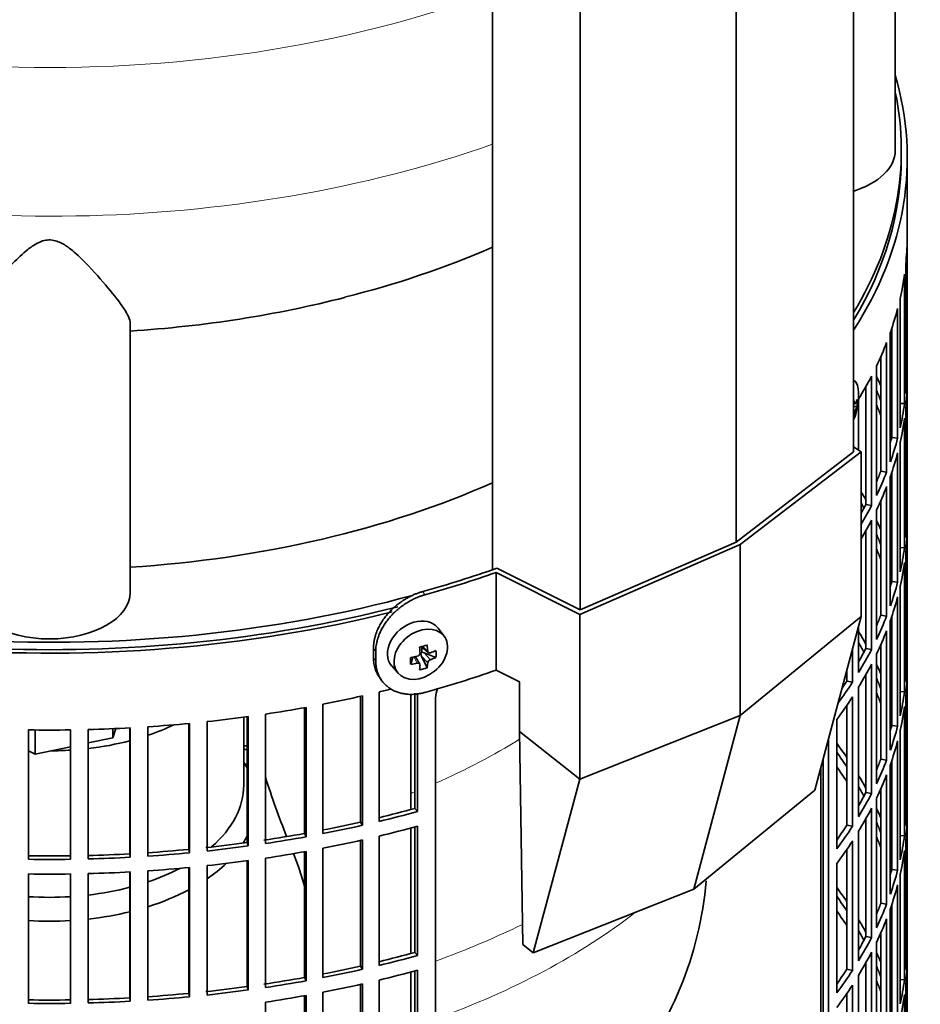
# Model space of a CAD drawing. Header units: millimetres. Extents: x 463 to 1347, y -1623 to 1574.
# Tile 6 of 20: x 1193 to 1344, y -1373 to -1209. Entities that reach past the tile are written whole.
import ezdxf

# ---------------------------------------------------------------- set-up
doc = ezdxf.new("R2010")
doc.units = ezdxf.units.MM
for name, color, linetype in [('LOW_334-3', 7, 'Continuous'), ('M5X8_UNI7687', 7, 'Continuous'), ('VSI184-254_GIUNT', 7, 'Continuous'), ('VSI344-454_FILTR', 7, 'Continuous'), ('VSI344-454_SUPPO', 7, 'Continuous'), ('VSI344-454_TERMI', 7, 'Continuous'), ('VSI344_DIFFUSORE', 7, 'Continuous')]:
    doc.layers.add(name, color=color, linetype=linetype)

# ---------------------------------------------------------------- blocks, each defined once
blk = doc.blocks.new('SE4')
at = {"layer": 'LOW_334-3', "color": 7, "linetype": 'Continuous', "lineweight": 35}
for p, q in [((1332.56, -1280.86), (1332.56, -741.3)), ((1312.9, -1295.92), (1312.9, -756.12)), ((1272.14, -760.71), (1272.14, -1300.56)), ((1286.81, -1307.27), (1286.81, -767.48))]:
    blk.add_line(p, q, dxfattribs=at)
at = {"layer": 'M5X8_UNI7687', "color": 7, "linetype": 'Continuous', "lineweight": 35}
for p, q in [((1332.56, -1268.88), (1332.56, -1268.88)), ((1332.56, -1272.77), (1332.76, -1272.8)), ((1333.16, -1273.23), (1332.56, -1273.26)), ((1264.06, -1311.68), (1263.06, -1310.33)), ((1260.25, -1313.4), (1261.42, -1314.4)), ((1260.33, -1313.46), (1260.33, -1314.34)), ((1258.47, -1316.35), (1258.82, -1315.17)), ((1259.99, -1316.34), (1259.3, -1315.09)), ((1261.21, -1316.95), (1260.3, -1314.98)), ((1262.7, -1315.21), (1260.75, -1314.45)), ((1255.29, -1316.61), (1256.4, -1317.87))]:
    blk.add_line(p, q, dxfattribs=at)
at = {"layer": 'M5X8_UNI7687', "color": 4, "linetype": 'Continuous', "lineweight": 9}
for p, q in [((1332.56, -1272.56), (1332.65, -1272.58)), ((1332.56, -1273.79), (1332.86, -1273.88)), ((1332.65, -1274.55), (1332.56, -1274.52)), ((1260.38, -1313.36), (1261.31, -1314.16)), ((1259.57, -1316.19), (1258.99, -1315.14)), ((1261.31, -1316.13), (1260.3, -1314.98)), ((1260.75, -1314.45), (1261.76, -1315.61))]:
    blk.add_line(p, q, dxfattribs=at)
at = {"layer": 'M5X8_UNI7687', "color": 7, "linetype": 'Continuous', "lineweight": 35}
for centre, radius, start, end in [((1323.38, -1271.52), 10, 336.6187, 6.9701), ((1334.96, -1274.91), 2.34, 153.8853, 171.0995), ((1259.48, -1314.49), 0.55, 280.2783, 358.6867), ((1262.01, -1316.27), 0.71, 110.1734, 168.7917)]:
    blk.add_arc(centre, radius, start, end, dxfattribs=at)
for centre, major_axis, ratio, start_param, end_param in [((1331.26, -1273.64), (-1.28, -4.76), 0.345066, 2.435688, 3.131374), ((1323.32, -1271.6), (8.46, -5.33), 0.767256, 0.571643, 0.637478), ((1323.39, -1271.65), (9.95, 0.94), 0.545079, -0.368205, -0.253645), ((1324.08, -1273.66), (8.79, 2.9), 0.802083, 5.949712, 6.099404), ((1323.39, -1271.39), (9.95, -0.99), 0.605228, 6.0268, 6.141359), ((1323.32, -1271.6), (8.46, -5.33), 0.767256, 0.263551, 0.329385), ((1259.1, -1313.38), (3.89, 3.14), 0.739997, 0, 3.172175), ((1259.1, -1313.38), (3.89, 3.14), 0.739997, 6.252603, 6.283185), ((1257.42, -1313.8), (8.97, 2.29), 0.035701, -1.293098, -1.143406), ((1256.63, -1310.11), (2.06, -9.79), 0.279258, 1.046834, 1.161394), ((1256.35, -1310.18), (3.16, -9.49), 0.408248, 1.007206, 1.121766), ((1260.19, -1310.55), (-1.01, -9.2), 0.152739, -1.021742, -0.87205), ((1256.49, -1310.27), (9.99, 0.43), 0.510658, -1.393505, -1.278945), ((1260.56, -1314.64), (0.391, 0.312), 0.744948, 1.56038, 2.087178), ((1260.76, -1314.87), (-0.449, 0.845), 0.482969, 0.934611, 1.452812), ((1260.76, -1314.87), (-0.837, 0.408), 0.40333, 4.914112, 5.432313), ((1256.49, -1310.27), (9.99, 0.43), 0.510658, -1.036687, -0.922127), ((1256.49, -1310.02), (9.99, -0.48), 0.639648, -0.984117, -0.869557), ((1254.64, -1312.04), (6.65, -6.44), 0.71261, 0.529363, 0.679055), ((1256.49, -1310.02), (9.99, -0.48), 0.639648, -1.340934, -1.226375), ((1256.63, -1310.11), (2.06, -9.79), 0.279258, 0.690017, 0.804576), ((1257.42, -1308.79), (7.61, -5.28), 0.901051, 5.557555, 5.707247), ((1256.35, -1310.18), (3.16, -9.49), 0.408248, 0.650389, 0.764948)]:
    blk.add_ellipse(centre, major_axis=major_axis, ratio=ratio, start_param=start_param, end_param=end_param, dxfattribs=at)
blk.add_ellipse((1260.16, -1314.69), major_axis=(-3.84, -3.1), ratio=0.739997, dxfattribs=at)
for points in [[(1332.65, -1272.58), (1332.65, -1272.59), (1332.66, -1272.62), (1332.67, -1272.65), (1332.67, -1272.69), (1332.68, -1272.71), (1332.7, -1272.74), (1332.71, -1272.76), (1332.72, -1272.78), (1332.74, -1272.79), (1332.75, -1272.8), (1332.77, -1272.8), (1332.78, -1272.8), (1332.8, -1272.79), (1332.81, -1272.78), (1332.83, -1272.77), (1332.85, -1272.75), (1332.86, -1272.73), (1332.86, -1272.72)], [(1261.31, -1314.16), (1261.31, -1314.18), (1261.32, -1314.21), (1261.33, -1314.24), (1261.34, -1314.28), (1261.35, -1314.31), (1261.37, -1314.35), (1261.4, -1314.38), (1261.43, -1314.4), (1261.46, -1314.42), (1261.49, -1314.44), (1261.53, -1314.46), (1261.56, -1314.47), (1261.6, -1314.47), (1261.64, -1314.47), (1261.68, -1314.47), (1261.72, -1314.46), (1261.75, -1314.45), (1261.76, -1314.45)], [(1260.02, -1316.48), (1260.03, -1316.47), (1260.03, -1316.44), (1260.02, -1316.41), (1260.01, -1316.37), (1260, -1316.34), (1259.98, -1316.32), (1259.96, -1316.29), (1259.93, -1316.26), (1259.9, -1316.24), (1259.87, -1316.22), (1259.83, -1316.21), (1259.79, -1316.2), (1259.75, -1316.19), (1259.71, -1316.19), (1259.67, -1316.18), (1259.62, -1316.19), (1259.59, -1316.19), (1259.57, -1316.19)]]:
    blk.add_open_spline(points, degree=3, dxfattribs=at)
at = {"layer": 'VSI184-254_GIUNT', "color": 7, "linetype": 'Continuous', "lineweight": 35}
blk.add_line((1230.54, -1336.57), (1230.54, -1325.21), dxfattribs=at)
for centre, major_axis, start_param, end_param in [((1198.04, -1312.07), (-32.5, 0), -4.180525, -4.017085), ((1198.04, -1312.07), (-32.5, 0), 1.772095, 1.997343), ((1198.04, -1312.07), (-32.5, 0), 1.577864, 1.67924), ((1198.04, -1339.4), (-34.5, 0), 3.431632, 3.483762), ((1198.04, -1336.57), (32.5, 0), 5.699123, 6.283185), ((1198.04, -1339.4), (-34.5, 0), -3.493649, -3.431632), ((1198.04, -1339.4), (-34.5, 0), -3.841652, -3.683371), ((1198.04, -1336.57), (32.5, 0), -1.038932, -0.835386), ((1198.04, -1336.57), (32.5, 0), 4.913688, 5.138936), ((1198.04, -1339.4), (-34.5, 0), -4.214307, -3.970564), ((1198.04, -1336.57), (32.5, 0), 4.603946, 4.820832), ((1198.04, -1339.4), (-34.5, 0), 1.760279, 1.971151), ((1198.04, -1339.4), (-34.5, 0), 1.468662, 1.67293)]:
    blk.add_ellipse(centre, major_axis=major_axis, ratio=0.57735, start_param=start_param, end_param=end_param, dxfattribs=at)
at = {"layer": 'VSI344-454_FILTR', "color": 7, "linetype": 'Continuous', "lineweight": 35}
for p, q in [((1341.54, -1464.35), (1341.54, -1231.65)), ((1341.53, -1267.01), (1341.53, -1245.37)), ((1341.28, -1271.07), (1341.28, -1249.43)), ((1341.07, -1272.78), (1341.07, -1251.15)), ((1340.34, -1276.82), (1340.34, -1255.19)), ((1339.92, -1278.53), (1339.92, -1256.89)), ((1338.7, -1282.53), (1338.7, -1260.89)), ((1338.94, -1278.43), (1338.94, -1260.2)), ((1338.08, -1284.21), (1338.08, -1262.58)), ((1337.11, -1284.07), (1337.11, -1264.92)), ((1336.38, -1288.15), (1336.38, -1266.52)), ((1341.28, -1267), (1341.53, -1267.01)), ((1335.56, -1289.81), (1335.56, -1268.17)), ((1334.61, -1289.63), (1334.61, -1269.94)), ((1341.53, -1291.09), (1341.53, -1269.46)), ((1333.38, -1280.53), (1333.38, -1272.03)), ((1340.34, -1272.74), (1341.07, -1272.78)), ((1341.28, -1295.15), (1341.28, -1273.51)), ((1341.07, -1296.87), (1341.07, -1275.23)), ((1338.94, -1278.43), (1339.92, -1278.53)), ((1340.34, -1300.91), (1340.34, -1279.27)), ((1339.92, -1302.62), (1339.92, -1280.98)), ((1337.11, -1284.07), (1338.08, -1284.21)), ((1338.7, -1306.61), (1338.7, -1284.98)), ((1338.94, -1302.52), (1338.94, -1284.29)), ((1338.08, -1308.3), (1338.08, -1286.66)), ((1337.11, -1308.16), (1337.11, -1289.01)), ((1334.61, -1289.63), (1335.56, -1289.81)), ((1336.38, -1312.24), (1336.38, -1290.6)), ((1335.56, -1313.9), (1335.56, -1292.26)), ((1341.28, -1291.09), (1341.53, -1291.09)), ((1334.61, -1313.72), (1334.61, -1294.03)), ((1341.53, -1315.18), (1341.53, -1293.54)), ((1340.34, -1296.83), (1341.07, -1296.87)), ((1341.28, -1319.24), (1341.28, -1297.6)), ((1341.07, -1320.96), (1341.07, -1299.32)), ((1338.94, -1302.52), (1339.92, -1302.62)), ((1340.34, -1325), (1340.34, -1303.36)), ((1339.92, -1326.7), (1339.92, -1305.07)), ((1337.11, -1308.16), (1338.08, -1308.3)), ((1338.94, -1326.6), (1338.94, -1308.37)), ((1333.38, -1317.76), (1333.38, -1310.1)), ((1338.7, -1330.7), (1338.7, -1309.06)), ((1338.08, -1332.39), (1338.08, -1310.75)), ((1334.61, -1313.72), (1335.56, -1313.9)), ((1337.11, -1332.25), (1337.11, -1313.1)), ((1332.36, -1319.38), (1332.36, -1313.91)), ((1336.38, -1336.33), (1336.38, -1314.69)), ((1341.28, -1315.18), (1341.53, -1315.18)), ((1335.56, -1337.98), (1335.56, -1316.35)), ((1331.44, -1319.16), (1331.44, -1317.37)), ((1334.61, -1337.8), (1334.61, -1318.12)), ((1341.53, -1339.27), (1341.53, -1317.63)), ((1331.44, -1319.16), (1332.36, -1319.38)), ((1333.38, -1341.84), (1333.38, -1320.21)), ((1250.06, -1342.74), (1250.06, -1321.72)), ((1250.41, -1343.28), (1250.41, -1321.64)), ((1253.17, -1342.64), (1253.17, -1321)), ((1259.19, -1340.46), (1259.19, -1321.22)), ((1259.6, -1340.98), (1259.6, -1321.18)), ((1262.62, -1543.23), (1262.62, -1321.96)), ((1332.36, -1343.46), (1332.36, -1321.83)), ((1340.34, -1320.91), (1341.07, -1320.96)), ((1341.28, -1343.33), (1341.28, -1321.69)), ((1240.68, -1344.65), (1240.68, -1323.62)), ((1240.96, -1345.2), (1240.96, -1323.57)), ((1243.8, -1344.67), (1243.8, -1323.03)), ((1331.44, -1343.25), (1331.44, -1323.21)), ((1341.07, -1345.04), (1341.07, -1323.41)), ((1231.09, -1346.17), (1231.09, -1325.13)), ((1231.3, -1346.74), (1231.3, -1325.1)), ((1234.2, -1346.32), (1234.2, -1324.68)), ((1211.48, -1348.05), (1211.48, -1326.99)), ((1211.55, -1348.63), (1211.55, -1326.99)), ((1214.52, -1348.45), (1214.52, -1326.81)), ((1221.35, -1347.31), (1221.35, -1326.26)), ((1221.48, -1347.88), (1221.48, -1326.24)), ((1224.42, -1347.58), (1224.42, -1325.95)), ((1329.73, -1347.23), (1329.73, -1325.59)), ((1338.94, -1326.6), (1339.92, -1326.7)), ((1194.52, -1348.97), (1194.52, -1327.33)), ((1201.55, -1348.97), (1201.55, -1327.33)), ((1204.53, -1348.91), (1204.53, -1327.27)), ((1340.34, -1349.08), (1340.34, -1327.45)), ((1328.35, -1503.94), (1328.35, -1328.87)), ((1339.92, -1350.79), (1339.92, -1329.15)), ((1327.45, -1503.69), (1327.45, -1332.26)), ((1337.11, -1332.25), (1338.08, -1332.39)), ((1338.7, -1354.79), (1338.7, -1333.15)), ((1338.94, -1350.69), (1338.94, -1332.46)), ((1338.08, -1356.47), (1338.08, -1334.84)), ((1334.61, -1337.8), (1335.56, -1337.98)), ((1337.11, -1356.33), (1337.11, -1337.18)), ((1336.38, -1360.41), (1336.38, -1338.78)), ((1341.28, -1339.26), (1341.53, -1339.27)), ((1259.19, -1340.46), (1259.6, -1340.98)), ((1335.56, -1362.07), (1335.56, -1340.43)), ((1341.53, -1363.35), (1341.53, -1341.72)), ((1250.06, -1342.74), (1250.41, -1343.28)), ((1259.6, -1365.07), (1259.6, -1343.43)), ((1331.44, -1343.25), (1332.36, -1343.46)), ((1334.61, -1361.89), (1334.61, -1342.2)), ((1240.68, -1344.65), (1240.96, -1345.2)), ((1253.17, -1366.72), (1253.17, -1345.09)), ((1259.19, -1364.54), (1259.19, -1343.54)), ((1333.38, -1365.93), (1333.38, -1344.29)), ((1340.34, -1345), (1341.07, -1345.04)), ((1231.09, -1346.17), (1231.3, -1346.74)), ((1250.06, -1366.83), (1250.06, -1345.81)), ((1250.41, -1367.37), (1250.41, -1345.73)), ((1332.36, -1367.55), (1332.36, -1345.91)), ((1341.28, -1367.41), (1341.28, -1345.77)), ((1211.48, -1348.05), (1211.55, -1348.63)), ((1221.35, -1347.31), (1221.48, -1347.88)), ((1240.68, -1368.73), (1240.68, -1347.7)), ((1240.96, -1369.29), (1240.96, -1347.65)), ((1243.8, -1368.76), (1243.8, -1347.12)), ((1331.44, -1367.33), (1331.44, -1347.3)), ((1341.07, -1369.13), (1341.07, -1347.49)), ((1224.42, -1371.67), (1224.42, -1350.03)), ((1231.09, -1370.26), (1231.09, -1349.22)), ((1231.3, -1370.83), (1231.3, -1349.19)), ((1234.2, -1370.41), (1234.2, -1348.77)), ((1329.73, -1371.32), (1329.73, -1349.68)), ((1194.52, -1373.06), (1194.52, -1351.42)), ((1201.55, -1373.06), (1201.55, -1351.42)), ((1204.53, -1373), (1204.53, -1351.36)), ((1211.48, -1372.14), (1211.48, -1351.08)), ((1211.55, -1372.71), (1211.55, -1351.08)), ((1214.52, -1372.53), (1214.52, -1350.9)), ((1221.35, -1371.4), (1221.35, -1350.34)), ((1221.48, -1371.97), (1221.48, -1350.33)), ((1338.94, -1350.69), (1339.92, -1350.79)), ((1340.34, -1373.17), (1340.34, -1351.53)), ((1339.92, -1374.88), (1339.92, -1353.24)), ((1337.11, -1356.33), (1338.08, -1356.47)), ((1338.94, -1374.78), (1338.94, -1356.55)), ((1338.7, -1378.87), (1338.7, -1357.24)), ((1338.08, -1380.56), (1338.08, -1358.92)), ((1337.11, -1380.42), (1337.11, -1361.27)), ((1334.61, -1361.89), (1335.56, -1362.07)), ((1336.38, -1384.5), (1336.38, -1362.86)), ((1259.19, -1364.54), (1259.6, -1365.07)), ((1335.56, -1386.16), (1335.56, -1364.52)), ((1341.28, -1363.35), (1341.53, -1363.35)), ((1334.61, -1385.98), (1334.61, -1366.29)), ((1341.53, -1387.44), (1341.53, -1365.8)), ((1250.06, -1366.83), (1250.41, -1367.37)), ((1259.19, -1388.63), (1259.19, -1367.63)), ((1259.6, -1389.16), (1259.6, -1367.52)), ((1331.44, -1367.33), (1332.36, -1367.55)), ((1240.68, -1368.73), (1240.96, -1369.29)), ((1250.41, -1391.45), (1250.41, -1369.82)), ((1253.17, -1390.81), (1253.17, -1369.17)), ((1333.38, -1390.02), (1333.38, -1368.38)), ((1340.34, -1369.09), (1341.07, -1369.13)), ((1341.28, -1391.5), (1341.28, -1369.86)), ((1221.35, -1371.4), (1221.48, -1371.97)), ((1231.09, -1370.26), (1231.3, -1370.83)), ((1243.8, -1392.84), (1243.8, -1371.21)), ((1250.06, -1390.91), (1250.06, -1369.89)), ((1331.44, -1391.42), (1331.44, -1371.39)), ((1332.36, -1391.64), (1332.36, -1370)), ((1211.48, -1372.14), (1211.55, -1372.71)), ((1234.2, -1394.5), (1234.2, -1372.86)), ((1240.68, -1392.82), (1240.68, -1371.79)), ((1240.96, -1393.38), (1240.96, -1371.74)), ((1341.07, -1393.22), (1341.07, -1371.58))]:
    blk.add_line(p, q, dxfattribs=at)
for centre, radius, start, end in [((1268.91, -1322.57), 6.31, 160.2273, 174.5077), ((1198.04, -1078.86), 248.5, 269.189, 270.811), ((1198.04, -1101.65), 246.77, 269.1833, 270.8167), ((1198.04, -1100.5), 248.5, 269.189, 270.811), ((1198.04, -1102.95), 248.5, 269.189, 270.811), ((1198.04, -1125.74), 246.77, 269.1833, 270.8167), ((1198.04, -1124.58), 248.5, 269.189, 270.811)]:
    blk.add_arc(centre, radius, start, end, dxfattribs=at)
for centre, major_axis, start_param, end_param in [((1198.04, -1231.65), (143.5, 0), 2.974441, 5.123263), ((1198.04, -1231.65), (-143.5, 0), 2.78597, 3.308744), ((1198.04, -1231.65), (142.5, 0), 3.141593, 5.133513), ((1198.04, -1231.65), (-142.5, 0), 2.805373, 3.141593), ((1198.04, -1244.51), (143.5, 0), 6.223771, 6.272786), ((1198.04, -1244.51), (143.5, 0), -0.129227, -0.080212), ((1198.04, -1244.51), (143.5, 0), -0.199041, -0.150025), ((1198.04, -1244.51), (143.5, 0), -0.268854, -0.219838), ((1198.04, -1266.15), (143.5, 0), 6.223771, 6.272786), ((1198.04, -1244.51), (143.5, 0), -0.338667, -0.289652), ((1198.04, -1290.23), (143.5, 0), 0.248961, 0.268854), ((1198.04, -1290.23), (142.5, 0), 0.219666, 0.24208), ((1198.04, -1268.6), (143.5, 0), 6.223771, 6.272786), ((1198.04, -1292.68), (142.5, 0), 0.219666, 0.24208), ((1198.04, -1290.23), (143.5, 0), 0.190538, 0.199041), ((1198.04, -1266.15), (143.5, 0), -0.129227, -0.080212), ((1198.04, -1268.6), (143.5, 0), -0.129227, -0.080212), ((1198.04, -1290.23), (142.5, 0), 0.149853, 0.160574), ((1198.04, -1266.15), (142.5, 0), -0.161977, -0.149853), ((1198.04, -1266.15), (143.5, 0), -0.199041, -0.150025), ((1198.04, -1268.6), (143.5, 0), -0.199041, -0.150025), ((1198.04, -1266.15), (142.5, 0), -0.24208, -0.219666), ((1198.04, -1266.15), (143.5, 0), -0.268854, -0.219838), ((1198.04, -1268.6), (143.5, 0), -0.268854, -0.219838), ((1198.04, -1314.32), (143.5, 0), 0.312025, 0.328921), ((1198.04, -1314.32), (142.5, 0), 0.297119, 0.307699), ((1198.04, -1266.15), (142.5, 0), -0.307699, -0.28948), ((1198.04, -1266.15), (143.5, 0), -0.328921, -0.289652), ((1198.04, -1268.6), (143.5, 0), -0.328921, -0.289652), ((1198.04, -1314.32), (143.5, 0), 0.248961, 0.268854), ((1198.04, -1290.23), (143.5, 0), 6.223771, 6.272786), ((1198.04, -1292.68), (143.5, 0), 6.223771, 6.272786), ((1198.04, -1314.32), (142.5, 0), 0.219666, 0.24208), ((1198.04, -1316.77), (142.5, 0), 0.219666, 0.24208), ((1198.04, -1290.23), (143.5, 0), -0.129227, -0.080212), ((1198.04, -1314.32), (143.5, 0), 0.190538, 0.199041), ((1198.04, -1292.68), (143.5, 0), -0.129227, -0.080212), ((1198.04, -1314.32), (142.5, 0), 0.149853, 0.160574), ((1198.04, -1290.23), (142.5, 0), -0.161977, -0.149853), ((1198.04, -1290.23), (143.5, 0), -0.199041, -0.150025), ((1198.04, -1292.68), (143.5, 0), -0.199041, -0.150025), ((1198.04, -1290.23), (142.5, 0), -0.24208, -0.219666), ((1198.04, -1290.23), (143.5, 0), -0.268854, -0.219838), ((1198.04, -1338.41), (143.5, 0), 0.312025, 0.338667), ((1198.04, -1292.68), (143.5, 0), -0.268854, -0.219838), ((1198.04, -1338.41), (142.5, 0), 0.297119, 0.318145), ((1198.04, -1290.23), (142.5, 0), -0.318145, -0.28948), ((1198.04, -1290.23), (143.5, 0), -0.338667, -0.289652), ((1198.04, -1314.32), (143.5, 0), 6.223771, 6.272786), ((1198.04, -1292.68), (143.5, 0), -0.338667, -0.289652), ((1198.04, -1338.41), (143.5, 0), 0.248961, 0.268854), ((1198.04, -1338.41), (142.5, 0), 0.219666, 0.24208), ((1198.04, -1316.77), (143.5, 0), 6.223771, 6.272786), ((1198.04, -1290.23), (143.5, 0), -0.404076, -0.359465), ((1198.04, -1290.23), (142.5, 0), -0.375006, -0.359293), ((1198.04, -1244.51), (143.5, 0), -1.246245, -1.197216), ((1198.04, -1244.51), (143.5, 0), -1.176432, -1.1611), ((1198.04, -1292.68), (143.5, 0), -0.40848, -0.359465), ((1198.04, -1340.86), (142.5, 0), 0.219666, 0.24208), ((1198.04, -1338.41), (143.5, 0), 0.190538, 0.199041), ((1198.04, -1314.32), (143.5, 0), -0.129227, -0.080212), ((1198.04, -1244.51), (143.5, 0), -1.316058, -1.267029), ((1198.04, -1316.77), (143.5, 0), -0.129227, -0.080212), ((1198.04, -1244.51), (143.5, 0), -1.385871, -1.336842), ((1198.04, -1338.41), (142.5, 0), 0.149853, 0.160574), ((1198.04, -1244.51), (143.5, 0), 4.757688, 4.806717), ((1198.04, -1244.51), (143.5, 0), -1.455685, -1.406655), ((1198.04, -1314.32), (142.5, 0), -0.161977, -0.149853), ((1198.04, -1314.32), (143.5, 0), -0.199041, -0.150025), ((1198.04, -1410.67), (143.5, 0), 1.336842, 1.342333), ((1198.04, -1362.49), (143.5, 0), 0.37741, 0.40848), ((1198.04, -1316.77), (143.5, 0), -0.199041, -0.150025), ((1198.04, -1410.67), (142.5, 0), 1.33667, 1.340701), ((1198.04, -1362.49), (142.5, 0), 0.359293, 0.39195), ((1198.04, -1413.12), (142.5, 0), 1.33667, 1.339301), ((1198.04, -1364.94), (142.5, 0), 0.359293, 0.39195), ((1198.04, -1314.32), (142.5, 0), -0.24208, -0.219666), ((1198.04, -1314.32), (143.5, 0), -0.268854, -0.219838), ((1198.04, -1362.49), (143.5, 0), 0.312025, 0.338667), ((1198.04, -1316.77), (143.5, 0), -0.268854, -0.219838), ((1198.04, -1362.49), (142.5, 0), 0.297119, 0.318145), ((1198.04, -1314.32), (142.5, 0), -0.318145, -0.28948), ((1198.04, -1314.32), (143.5, 0), -0.338667, -0.289652), ((1198.04, -1338.41), (143.5, 0), 6.223771, 6.272786), ((1198.04, -1266.15), (142.5, 0), -1.17351, -1.127231), ((1198.04, -1266.15), (143.5, 0), -1.176432, -1.127403), ((1198.04, -1316.77), (143.5, 0), -0.338667, -0.289652), ((1198.04, -1362.49), (143.5, 0), 0.248961, 0.268854), ((1198.04, -1340.86), (143.5, 0), 6.223771, 6.272786), ((1198.04, -1266.15), (142.5, 0), -1.243883, -1.197044), ((1198.04, -1266.15), (143.5, 0), -1.246245, -1.197216), ((1198.04, -1268.6), (143.5, 0), -1.176432, -1.127403), ((1198.04, -1314.32), (142.5, 0), -0.39195, -0.359293), ((1198.04, -1314.32), (143.5, 0), -0.40848, -0.359465), ((1198.04, -1362.49), (142.5, 0), 0.219666, 0.24208), ((1198.04, -1266.15), (142.5, 0), -1.31623, -1.266857), ((1198.04, -1338.41), (143.5, 0), -0.129227, -0.080212), ((1198.04, -1266.15), (142.5, 0), -1.386044, -1.33667), ((1198.04, -1266.15), (143.5, 0), -1.385871, -1.336842), ((1198.04, -1266.15), (143.5, 0), -1.316058, -1.267029), ((1198.04, -1268.6), (143.5, 0), -1.246245, -1.197216), ((1198.04, -1316.77), (143.5, 0), -0.40848, -0.359465), ((1198.04, -1364.94), (142.5, 0), 0.219666, 0.24208), ((1198.04, -1362.49), (143.5, 0), 0.190538, 0.199041), ((1198.04, -1266.15), (142.5, 0), 4.757515, 4.806889), ((1198.04, -1266.15), (142.5, 0), -1.455857, -1.406483), ((1198.04, -1266.15), (143.5, 0), -1.455685, -1.406655), ((1198.04, -1268.6), (143.5, 0), -1.316058, -1.267029), ((1198.04, -1340.86), (143.5, 0), -0.129227, -0.080212), ((1198.04, -1266.15), (143.5, 0), 4.757688, 4.806717), ((1198.04, -1268.6), (143.5, 0), -1.385871, -1.336842), ((1198.04, -1362.49), (142.5, 0), 0.149853, 0.160574), ((1198.04, -1268.6), (143.5, 0), 4.757688, 4.806717), ((1198.04, -1268.6), (143.5, 0), -1.455685, -1.406655), ((1198.04, -1338.41), (142.5, 0), -0.161977, -0.149853), ((1198.04, -1338.41), (143.5, 0), -0.199041, -0.150025), ((1198.04, -1340.86), (143.5, 0), -0.199041, -0.150025), ((1198.04, -1386.58), (143.5, 0), 0.37741, 0.40848), ((1198.04, -1386.58), (142.5, 0), 0.359293, 0.39195), ((1198.04, -1338.41), (142.5, 0), -0.24208, -0.219666), ((1198.04, -1338.41), (143.5, 0), -0.268854, -0.219838), ((1198.04, -1389.03), (142.5, 0), 0.359293, 0.39195), ((1198.04, -1386.58), (143.5, 0), 0.312025, 0.338667), ((1198.04, -1340.86), (143.5, 0), -0.268854, -0.219838), ((1198.04, -1386.58), (142.5, 0), 0.297119, 0.318145), ((1198.04, -1338.41), (142.5, 0), -0.318145, -0.28948), ((1198.04, -1338.41), (143.5, 0), -0.338667, -0.289652), ((1198.04, -1290.23), (142.5, 0), -1.17351, -1.127231), ((1198.04, -1340.86), (143.5, 0), -0.338667, -0.289652), ((1198.04, -1386.58), (143.5, 0), 0.248961, 0.268854), ((1198.04, -1362.49), (143.5, 0), 6.223771, 6.272786), ((1198.04, -1290.23), (143.5, 0), -1.176432, -1.127403), ((1198.04, -1364.94), (143.5, 0), 6.223771, 6.272786), ((1198.04, -1290.23), (142.5, 0), -1.243883, -1.197044), ((1198.04, -1290.23), (143.5, 0), -1.246245, -1.197216), ((1198.04, -1292.68), (143.5, 0), -1.176432, -1.127403), ((1198.04, -1338.41), (142.5, 0), -0.39195, -0.359293), ((1198.04, -1338.41), (143.5, 0), -0.40848, -0.359465), ((1198.04, -1386.58), (142.5, 0), 0.219666, 0.24208), ((1198.04, -1290.23), (142.5, 0), -1.31623, -1.266857), ((1198.04, -1290.23), (143.5, 0), -1.316058, -1.267029), ((1198.04, -1292.68), (143.5, 0), -1.246245, -1.197216), ((1198.04, -1389.03), (142.5, 0), 0.219666, 0.24208), ((1198.04, -1362.49), (143.5, 0), -0.129227, -0.080212), ((1198.04, -1290.23), (142.5, 0), -1.455857, -1.406483), ((1198.04, -1290.23), (142.5, 0), -1.386044, -1.33667), ((1198.04, -1290.23), (143.5, 0), -1.385871, -1.336842), ((1198.04, -1340.86), (143.5, 0), -0.40848, -0.359465), ((1198.04, -1386.58), (143.5, 0), 0.190538, 0.199041), ((1198.04, -1290.23), (142.5, 0), 4.757515, 4.806889), ((1198.04, -1290.23), (143.5, 0), 4.757688, 4.806717), ((1198.04, -1290.23), (143.5, 0), -1.455685, -1.406655), ((1198.04, -1292.68), (143.5, 0), -1.316058, -1.267029), ((1198.04, -1364.94), (143.5, 0), -0.129227, -0.080212)]:
    blk.add_ellipse(centre, major_axis=major_axis, ratio=0.57735, start_param=start_param, end_param=end_param, dxfattribs=at)
at = {"layer": 'VSI344-454_SUPPO', "color": 7, "linetype": 'Continuous', "lineweight": 35}
for p, q in [((1340.54, -1231.65), (1340.54, -1230.42)), ((1258.52, -1340.64), (1258.52, -1321.28)), ((1195.63, -1331.39), (1195.63, -1327.35)), ((1204.53, -1329.52), (1208.65, -1328.66)), ((1208.65, -1328.66), (1209.12, -1327.11)), ((1208.65, -1328.66), (1208.65, -1327.13)), ((1195.63, -1331.39), (1201.55, -1330.15)), ((1194.52, -1330.85), (1195.63, -1331.39)), ((1327.06, -1507.84), (1327.06, -1333.69)), ((1258.52, -1364.73), (1258.52, -1343.73)), ((1258.52, -1388.81), (1258.52, -1367.81))]:
    blk.add_line(p, q, dxfattribs=at)
for centre, radius, start, end in [((1376.46, -1290.03), 149.3, 197.6267, 201.6804), ((1184.52, -1369.36), 58.39, 15.643, 21.5141), ((1247.49, -1347.37), 60.63, 320.1663, 355.0565)]:
    blk.add_arc(centre, radius, start, end, dxfattribs=at)
for major_axis, start_param, end_param in [((142.5, 0), 3.023053, 5.153969), ((-142.5, 0), 2.805373, 3.260132)]:
    blk.add_ellipse((1198.04, -1230.42), major_axis=major_axis, ratio=0.57735, start_param=start_param, end_param=end_param, dxfattribs=at)
at = {"layer": 'VSI344-454_SUPPO', "color": 4, "linetype": 'Continuous', "lineweight": 9}
for centre, major_axis, start_param, end_param in [((1198.04, -1287), (106.99, 0), -0.922642, -0.744899), ((1198.04, -1287), (106.99, 0), -0.96998, -0.962313), ((1198.04, -1315.91), (122, 0), 5.270305, 5.645632), ((1198.04, -1306.24), (122, 0), -1.012881, -0.865102)]:
    blk.add_ellipse(centre, major_axis=major_axis, ratio=0.57735, start_param=start_param, end_param=end_param, dxfattribs=at)
at = {"layer": 'VSI344-454_TERMI', "color": 7, "linetype": 'Continuous', "lineweight": 35}
for p, q in [((1332.56, -1280.86), (1312.9, -1295.92)), ((1313.61, -1296.33), (1333.84, -1280.83)), ((1333.84, -1280.83), (1332.56, -1279.98)), ((1333.84, -1308.39), (1333.84, -1280.83)), ((1286.76, -1308.02), (1313.61, -1296.33)), ((1312.9, -1295.92), (1286.81, -1307.27)), ((1313.61, -1324.91), (1313.61, -1296.33)), ((1286.81, -1307.27), (1272.89, -1300.29)), ((1272.79, -1301), (1286.76, -1308.02)), ((1272.79, -1317.33), (1272.79, -1301)), ((1286.76, -1335.57), (1286.76, -1308.02)), ((1313.61, -1324.91), (1333.84, -1308.39)), ((1333.84, -1308.39), (1326.06, -1337.44)), ((1252.25, -1313.67), (1252.25, -1315.3)), ((1252.63, -1314.2), (1252.63, -1315.83)), ((1253.23, -1318.53), (1253.61, -1319.06)), ((1272.79, -1317.33), (1276.67, -1319.28)), ((1276.67, -1327.59), (1276.67, -1319.28)), ((1286.76, -1335.57), (1313.61, -1324.91)), ((1313.61, -1324.91), (1305.83, -1353.97)), ((1276.67, -1327.59), (1286.76, -1335.57)), ((1277.21, -1363.23), (1276.67, -1327.59)), ((1286.76, -1335.57), (1278.98, -1364.62)), ((1326.06, -1337.44), (1305.83, -1353.97)), ((1305.83, -1353.97), (1278.98, -1364.62)), ((1278.98, -1364.62), (1277.21, -1363.23))]:
    blk.add_line(p, q, dxfattribs=at)
at = {"layer": 'VSI344-454_TERMI', "color": 4, "linetype": 'Continuous', "lineweight": 9}
for p, q in [((1260.48, -1304.2), (1260.86, -1304.74)), ((1252.25, -1313.67), (1252.63, -1314.2)), ((1252.63, -1315.83), (1252.25, -1315.3))]:
    blk.add_line(p, q, dxfattribs=at)
at = {"layer": 'VSI344-454_TERMI', "color": 7, "linetype": 'Continuous', "lineweight": 35}
for centre, major_axis, start_param, end_param in [((1198.04, -1229.61), (143.5, 0), -1.120604, -1.022004), ((1198.04, -1229.61), (144.5, 0), -1.121039, -1.027077), ((1198.04, -1245.94), (144.5, 0), -1.121039, -1.027077)]:
    blk.add_ellipse(centre, major_axis=major_axis, ratio=0.57735, start_param=start_param, end_param=end_param, dxfattribs=at)
for points, knots in [([(1252.25, -1313.67), (1252.25, -1313.58), (1252.25, -1313.42), (1252.27, -1313.18), (1252.29, -1312.93), (1252.32, -1312.69), (1252.36, -1312.44), (1252.41, -1312.19), (1252.47, -1311.95), (1252.53, -1311.7), (1252.61, -1311.45), (1252.69, -1311.2), (1252.78, -1310.95), (1252.95, -1310.54), (1253.22, -1309.96), (1253.64, -1309.24), (1254.13, -1308.55), (1254.68, -1307.87), (1255.28, -1307.24), (1255.93, -1306.64), (1256.62, -1306.09), (1257.27, -1305.65), (1257.86, -1305.3), (1258.37, -1305.02), (1258.89, -1304.77), (1259.42, -1304.55), (1259.95, -1304.36), (1260.3, -1304.26), (1260.48, -1304.2)], [0, 0, 0, 0, 0.020995, 0.041891, 0.062709, 0.083472, 0.104202, 0.124923, 0.145657, 0.166426, 0.187253, 0.20816, 0.229169, 0.250303, 0.312364, 0.374597, 0.437423, 0.499973, 0.562511, 0.625344, 0.687552, 0.749622, 0.791751, 0.833482, 0.874992, 0.916462, 0.958072, 1, 1, 1, 1]), ([(1260.86, -1304.74), (1260.77, -1304.76), (1260.59, -1304.81), (1260.32, -1304.9), (1260.06, -1304.99), (1259.79, -1305.09), (1259.53, -1305.2), (1259.27, -1305.31), (1259.01, -1305.43), (1258.75, -1305.56), (1258.49, -1305.7), (1258.24, -1305.84), (1257.98, -1305.99), (1257.57, -1306.24), (1257, -1306.63), (1256.31, -1307.18), (1255.66, -1307.77), (1255.05, -1308.41), (1254.51, -1309.08), (1254.02, -1309.78), (1253.6, -1310.5), (1253.29, -1311.15), (1253.07, -1311.73), (1252.91, -1312.23), (1252.78, -1312.73), (1252.69, -1313.22), (1252.64, -1313.71), (1252.63, -1314.04), (1252.63, -1314.2)], [0, 0, 0, 0, 0.021016, 0.041931, 0.062766, 0.083544, 0.104287, 0.125018, 0.14576, 0.166534, 0.187364, 0.208272, 0.22928, 0.250409, 0.312471, 0.374687, 0.437512, 0.500059, 0.562597, 0.625436, 0.687652, 0.74973, 0.791863, 0.833589, 0.875085, 0.916531, 0.95811, 1, 1, 1, 1]), ([(1253.23, -1318.52), (1253.1, -1318.34), (1252.91, -1318.03), (1252.69, -1317.56), (1252.53, -1317.13), (1252.4, -1316.7), (1252.32, -1316.24), (1252.26, -1315.78), (1252.26, -1315.46), (1252.25, -1315.3)], [0.6886179, 0.6886179, 0.6886179, 0.6886179, 0.7497301, 0.7918632, 0.8335888, 0.8750846, 0.9165311, 0.9581098, 1, 1, 1, 1]), ([(1252.63, -1315.83), (1252.63, -1315.91), (1252.63, -1316.07), (1252.65, -1316.31), (1252.67, -1316.55), (1252.7, -1316.78), (1252.74, -1317.01), (1252.79, -1317.23), (1252.84, -1317.45), (1252.91, -1317.67), (1252.99, -1317.88), (1253.07, -1318.09), (1253.16, -1318.3), (1253.33, -1318.63), (1253.6, -1319.07), (1254.02, -1319.59), (1254.51, -1320.05), (1255.05, -1320.45), (1255.66, -1320.79), (1256.31, -1321.05), (1257, -1321.25), (1257.65, -1321.35), (1258.24, -1321.4), (1258.75, -1321.4), (1259.27, -1321.37), (1259.79, -1321.3), (1260.32, -1321.21), (1260.68, -1321.11), (1260.86, -1321.07)], [0, 0, 0, 0, 0.020995, 0.041891, 0.062709, 0.083472, 0.104202, 0.124923, 0.145657, 0.166425, 0.187252, 0.208159, 0.229169, 0.250303, 0.312364, 0.374597, 0.437423, 0.499974, 0.562512, 0.625346, 0.687554, 0.749624, 0.791753, 0.833484, 0.874994, 0.916463, 0.958072, 1, 1, 1, 1])]:
    blk.add_open_spline(points, degree=3, knots=knots, dxfattribs=at)
at = {"layer": 'VSI344_DIFFUSORE', "color": 7, "linetype": 'Continuous', "lineweight": 35}
for p, q in [((1339.54, -1230.42), (1339.54, -1166.98)), ((1211.54, -1304.33), (1211.54, -1259.33))]:
    blk.add_line(p, q, dxfattribs=at)
blk.add_arc((1211.05, -1106.41), 152.94, 283.7526, 293.5481, dxfattribs=at)
at = {"layer": 'VSI344_DIFFUSORE', "color": 4, "linetype": 'Continuous', "lineweight": 9}
for centre, major_axis, start_param, end_param in [((1198.04, -1137.71), (136.58, 0), 2.76226, 5.285895), ((1198.04, -1159.38), (-142.13, 0), 0.049478, 2.119254)]:
    blk.add_ellipse(centre, major_axis=major_axis, ratio=0.57735, start_param=start_param, end_param=end_param, dxfattribs=at)
at = {"layer": 'VSI344_DIFFUSORE', "color": 7, "linetype": 'Continuous', "lineweight": 35}
for centre, major_axis, start_param, end_param in [((1326.04, -1230.42), (-13.5, 0), 2.064509, 3.141581), ((1198.04, -1190.93), (121.5, 0), 4.82373, 5.131179), ((1198.04, -1230.42), (121.5, 0), 4.82373, 5.368326), ((1198.04, -1304.33), (13.5, 0), 3.141593, 6.283185)]:
    blk.add_ellipse(centre, major_axis=major_axis, ratio=0.57735, start_param=start_param, end_param=end_param, dxfattribs=at)
blk.add_open_spline([(1211.54, -1259.33), (1211.54, -1258.69), (1211.14, -1257.86), (1209.82, -1255.85), (1208.91, -1254.68), (1206.74, -1252.11), (1205.49, -1250.68), (1203.26, -1248.41), (1202.46, -1247.63), (1201.06, -1246.54), (1200.55, -1246.19), (1199.37, -1245.61), (1198.67, -1245.38), (1197.22, -1245.42), (1196.54, -1245.67), (1195.39, -1246.27), (1194.9, -1246.63), (1193.51, -1247.72), (1192.73, -1248.49), (1190.54, -1250.72), (1189.28, -1252.16), (1187.13, -1254.73), (1186.24, -1255.87), (1184.94, -1257.85), (1184.54, -1258.69), (1184.54, -1259.33)], degree=3, knots=[0, 0, 0, 0, 0.125, 0.125, 0.25, 0.25, 0.375, 0.375, 0.4375, 0.4375, 0.46875, 0.46875, 0.5, 0.5, 0.53125, 0.53125, 0.5625, 0.5625, 0.625, 0.625, 0.75, 0.75, 0.875, 0.875, 1, 1, 1, 1], dxfattribs=at)

msp = doc.modelspace()

# ---------------------------------------------------------------- block references
msp.add_blockref('SE4', (0, 0))

doc.saveas('drawing.dxf')
